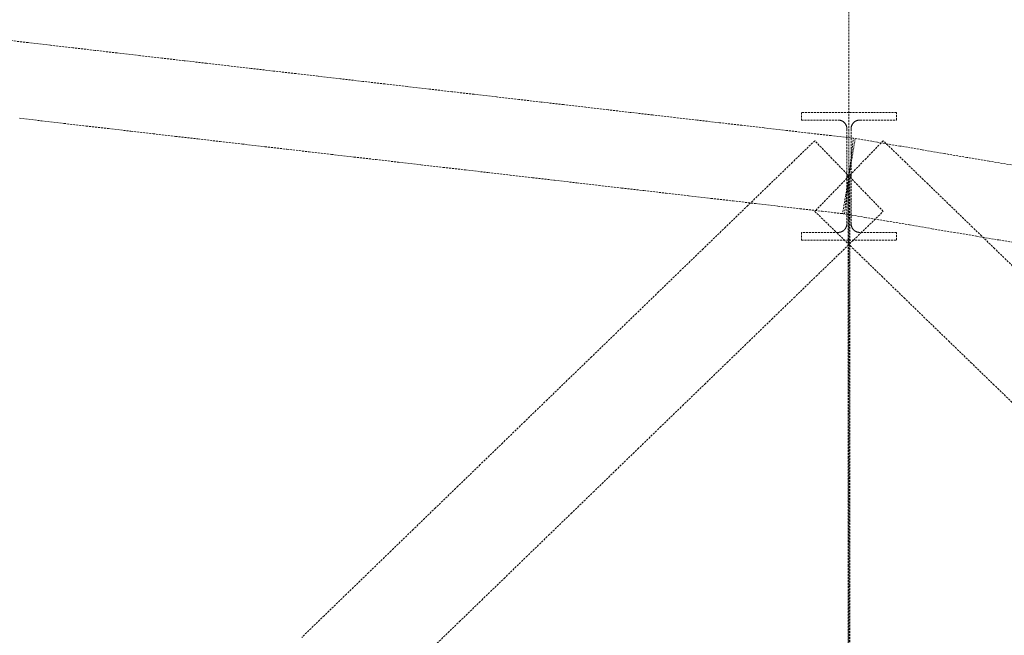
# Model space of a CAD drawing. Header units: millimetres. Extents: x -176817 to 571382, y -58489 to 156123.
# Tile 238 of 256: x 162797 to 165901, y 109719 to 111659. Entities that reach past the tile are written whole.
import ezdxf

# ---------------------------------------------------------------- set-up
doc = ezdxf.new("R2010")
doc.units = ezdxf.units.MM
doc.header["$LTSCALE"] = 0.2
doc.linetypes.add('HIDDEN', pattern=[9.525, 6.35, -3.175])
doc.layers.add('-AAA Podkład', color=252, linetype='Continuous', lineweight=13)

msp = doc.modelspace()

# ---------------------------------------------------------------- linework, layer by layer
at = {"layer": '-AAA Podkład', "linetype": 'HIDDEN', "ltscale": 5}
msp.add_line((165410.9118, 154623.4714), (165410.9118, 103624.3027), dxfattribs=at)
for points in [[(165397.1055, 111046.8377), (165404.0086, 111106.4393), (165410.9118, 111166.0408), (165417.815, 111225.6424), (165424.7182, 111285.244), (165354.4057, 111293.3877), (165284.0932, 111301.5315), (165213.7807, 111309.6752), (165143.4682, 111317.819), (165073.1557, 111325.9627), (165002.8432, 111334.1065), (164932.5307, 111342.2502), (164862.2182, 111350.394), (164791.9057, 111358.5377), (164721.5932, 111366.6815), (164651.2807, 111374.8252), (164580.9682, 111382.969), (164510.6557, 111391.1127), (164440.3432, 111399.2565), (164370.0307, 111407.4002), (164299.7182, 111415.544), (164229.4057, 111423.6877), (164159.0932, 111431.8315), (164088.7807, 111439.9752), (164018.4682, 111448.119), (163948.1557, 111456.2627), (163877.8432, 111464.4065), (163807.5307, 111472.5502), (163737.2182, 111480.694), (163666.9057, 111488.8377), (163596.5932, 111496.9815), (163526.2807, 111505.1252), (163455.9682, 111513.269), (163385.6557, 111521.4127), (163315.3432, 111529.5565), (163245.0307, 111537.7002), (163174.7182, 111545.844), (163104.4057, 111553.9877), (163034.0932, 111562.1315), (162963.7807, 111570.2752), (162893.4682, 111578.419), (162823.1557, 111586.5627), (162752.8432, 111594.7065)], [(162795.543, 111348.1565), (162865.8555, 111340.0127), (162936.168, 111331.869), (163006.4805, 111323.7252), (163076.793, 111315.5815), (163147.1055, 111307.4377), (163217.418, 111299.294), (163287.7305, 111291.1502), (163358.043, 111283.0065), (163428.3555, 111274.8627), (163498.668, 111266.719), (163568.9805, 111258.5752), (163639.293, 111250.4315), (163709.6055, 111242.2877), (163779.918, 111234.144), (163850.2305, 111226.0002), (163920.543, 111217.8565), (163990.8555, 111209.7127), (164061.168, 111201.569), (164131.4805, 111193.4252), (164201.793, 111185.2815), (164272.1055, 111177.1377), (164342.418, 111168.994), (164412.7305, 111160.8502), (164483.043, 111152.7065), (164553.3555, 111144.5627), (164623.668, 111136.419), (164693.9805, 111128.2752), (164764.293, 111120.1315), (164834.6055, 111111.9877), (164904.918, 111103.844), (164975.2305, 111095.7002), (165045.543, 111087.5565), (165115.8555, 111079.4127), (165186.168, 111071.269), (165256.4805, 111063.1252), (165326.793, 111054.9815), (165397.1055, 111046.8377)], [(165417.6618, 111166.0408), (165417.6618, 111240.6945), (165417.6618, 111315.3482), (165417.67, 111316.0122), (165417.6943, 111316.6756), (165417.7349, 111317.3379), (165417.7917, 111317.999), (165417.8647, 111318.6584), (165417.9538, 111319.316), (165418.0589, 111319.9714), (165418.1802, 111320.6243), (165418.3172, 111321.2732), (165418.47, 111321.9184), (165418.6385, 111322.5594), (165418.8226, 111323.196), (165419.0222, 111323.828), (165419.2373, 111324.4549), (165419.4676, 111325.0766), (165419.7132, 111325.6927), (165419.9743, 111326.3035), (165420.25, 111326.9074), (165420.5404, 111327.5041), (165420.8453, 111328.0935), (165421.1646, 111328.6752), (165421.498, 111329.2491), (165421.8456, 111329.8147), (165422.2071, 111330.3719), (165422.5817, 111330.9195), (165422.9694, 111331.4575), (165423.3702, 111331.9856), (165423.7837, 111332.5038), (165424.2097, 111333.0116), (165424.6482, 111333.5089), (165425.0988, 111333.9955), (165425.5615, 111334.471), (165426.0358, 111334.9351), (165426.5211, 111335.3873), (165427.0172, 111335.8273), (165427.5238, 111336.2548), (165428.0408, 111336.6699), (165428.568, 111337.0721), (165429.105, 111337.4615), (165429.6517, 111337.8377), (165430.2077, 111338.2005), (165430.7722, 111338.5493), (165431.3449, 111338.8841), (165431.9256, 111339.2047), (165432.514, 111339.5108), (165433.1099, 111339.8025), (165433.7129, 111340.0795), (165434.3228, 111340.3417), (165434.9384, 111340.5886), (165435.5597, 111340.8202), (165436.1862, 111341.0363), (165436.8178, 111341.237), (165437.454, 111341.422), (165438.0948, 111341.5914), (165438.7397, 111341.7451), (165439.3886, 111341.8829), (165440.0411, 111342.0048), (165440.6961, 111342.1105), (165441.3533, 111342.2), (165442.0124, 111342.2733), (165442.6731, 111342.3304), (165443.3351, 111342.3712), (165443.9981, 111342.3957), (165444.6618, 111342.4039), (165502.7868, 111342.4039), (165560.9118, 111342.4039), (165560.9118, 111366.4534), (165485.9118, 111366.4534), (165410.9118, 111366.4534), (165335.9118, 111366.4534), (165260.9118, 111366.4534), (165260.9118, 111342.4039), (165319.0368, 111342.4039), (165377.1618, 111342.4039), (165377.8259, 111342.3957), (165378.4893, 111342.3712), (165379.1517, 111342.3303), (165379.8127, 111342.2732), (165380.4722, 111342.1998), (165381.1297, 111342.1102), (165381.785, 111342.0043), (165382.4379, 111341.8823), (165383.0866, 111341.7445), (165383.7316, 111341.5908), (165384.3723, 111341.4213), (165385.0086, 111341.2361), (165385.6402, 111341.0354), (165386.2667, 111340.8192), (165386.8879, 111340.5875), (165387.5035, 111340.3406), (165388.1137, 111340.0782), (165388.717, 111339.801), (165389.313, 111339.5091), (165389.9016, 111339.2027), (165390.4825, 111338.882), (165391.0554, 111338.547), (165391.6201, 111338.1979), (165392.1763, 111337.8348), (165392.7228, 111337.4586), (165393.2596, 111337.0692), (165393.7866, 111336.6669), (165394.3035, 111336.2518), (165394.81, 111335.8242), (165395.306, 111335.3842), (165395.7911, 111334.9321), (165396.2652, 111334.468), (165396.7279, 111333.9922), (165397.1785, 111333.5055), (165397.617, 111333.008), (165398.043, 111332.5001), (165398.4565, 111331.9818), (165398.8572, 111331.4535), (165399.2449, 111330.9153), (165399.6195, 111330.3675), (165399.9807, 111329.8105), (165400.328, 111329.2451), (165400.6612, 111328.6714), (165400.9803, 111328.0899), (165401.285, 111327.5007), (165401.5752, 111326.9041), (165401.8507, 111326.3005), (165402.1115, 111325.69), (165402.3571, 111325.0738), (165402.5874, 111324.4521), (165402.8023, 111323.8252), (165403.0019, 111323.1933), (165403.1859, 111322.5567), (165403.3543, 111321.9157), (165403.507, 111321.2706), (165403.644, 111320.6216), (165403.7651, 111319.969), (165403.8702, 111319.314), (165403.9592, 111318.6567), (165404.0321, 111317.9976), (165404.0888, 111317.3369), (165404.1293, 111316.6749), (165404.1537, 111316.0119), (165404.1618, 111315.3482), (165404.1618, 111240.6945), (165404.1618, 111166.0408), (165417.6618, 111166.0408)], [(165518.7119, 111054.6669), (165464.8119, 111110.3539), (165410.9118, 111166.0408), (165357.0118, 111221.7278), (165303.1118, 111277.4148), (165232.7993, 111209.3585), (165162.4868, 111141.3023), (165092.1743, 111073.246), (165021.8618, 111005.1898), (164951.5493, 110937.1335), (164881.2368, 110869.0773), (164810.9243, 110801.021), (164740.6118, 110732.9648), (164670.2993, 110664.9085), (164599.9868, 110596.8523), (164529.6743, 110528.796), (164459.3618, 110460.7398), (164389.0493, 110392.6835), (164318.7368, 110324.6273), (164248.4243, 110256.571), (164178.1118, 110188.5148), (164107.7993, 110120.4585), (164037.4868, 110052.4023), (163967.1743, 109984.346), (163896.8618, 109916.2898), (163826.5493, 109848.2335), (163756.2368, 109780.1773), (163685.9243, 109712.121)], [(165940.5869, 110869.0773), (165870.2744, 110937.1335), (165799.9619, 111005.1898), (165729.6494, 111073.246), (165659.3369, 111141.3023), (165589.0244, 111209.3585), (165518.7119, 111277.4148), (165464.8119, 111221.7278), (165410.9118, 111166.0408), (165357.0118, 111110.3539), (165303.1118, 111054.6669), (165373.4243, 110986.6107), (165443.7368, 110918.5544), (165514.0493, 110850.4982), (165584.3618, 110782.4419), (165654.6743, 110714.3857), (165724.9868, 110646.3294), (165795.2993, 110578.2732), (165865.6118, 110510.2169), (165935.9243, 110442.1607)], [(165923.1009, 111201.1606), (165852.7884, 111213.0465), (165782.4759, 111224.9325), (165712.1634, 111236.8184), (165641.8509, 111248.7044), (165571.5384, 111260.5903), (165501.2259, 111272.4762), (165430.9134, 111284.3622), (165420.9126, 111225.2015), (165410.9118, 111166.0408), (165400.911, 111106.8802), (165390.9103, 111047.7195), (165461.2228, 111035.8336), (165531.5353, 111023.9476), (165601.8478, 111012.0617), (165672.1603, 111000.1758), (165742.4728, 110988.2898), (165812.7853, 110976.4039), (165883.0978, 110964.5179), (165953.4103, 110952.632)], [(165560.9118, 110964.2662), (165560.9118, 110988.4792), (165502.7868, 110988.4792), (165444.6618, 110988.4792), (165443.9956, 110988.4874), (165443.3301, 110988.5123), (165442.6657, 110988.5537), (165442.0026, 110988.6116), (165441.3411, 110988.686), (165440.6816, 110988.7768), (165440.0244, 110988.884), (165439.3696, 110989.0075), (165438.7185, 110989.1473), (165438.0713, 110989.3031), (165437.4284, 110989.4749), (165436.79, 110989.6626), (165436.1564, 110989.866), (165435.5281, 110990.0851), (165434.9051, 110990.3198), (165434.2879, 110990.57), (165433.6776, 110990.8352), (165433.0743, 110991.1153), (165432.4783, 110991.4101), (165431.8898, 110991.7195), (165431.3092, 110992.0433), (165430.7367, 110992.3814), (165430.1725, 110992.7337), (165429.6169, 110993.1), (165429.07, 110993.4801), (165428.5328, 110993.8735), (165428.0057, 110994.2799), (165427.4888, 110994.6991), (165426.9824, 110995.1309), (165426.4867, 110995.575), (165426.0019, 110996.0313), (165425.5283, 110996.4996), (165425.0661, 110996.9796), (165424.616, 110997.4705), (165424.1783, 110997.9722), (165423.7531, 110998.4843), (165423.3405, 110999.0067), (165422.9408, 110999.5391), (165422.5541, 111000.0813), (165422.1805, 111000.6331), (165421.8209, 111001.1933), (165421.4753, 111001.7619), (165421.1436, 111002.3385), (165420.8262, 111002.9231), (165420.5231, 111003.5151), (165420.2344, 111004.1145), (165419.9603, 111004.7208), (165419.701, 111005.3339), (165419.4564, 111005.9538), (165419.227, 111006.5792), (165419.0129, 111007.2098), (165418.8143, 111007.8453), (165418.6312, 111008.4854), (165418.4636, 111009.1299), (165418.3117, 111009.7785), (165418.1755, 111010.4308), (165418.0553, 111011.0853), (165417.9511, 111011.7423), (165417.8628, 111012.4014), (165417.7905, 111013.0623), (165417.7343, 111013.7249), (165417.694, 111014.3886), (165417.6699, 111015.0533), (165417.6618, 111015.7187), (165417.6618, 111090.8798), (165417.6618, 111166.0408), (165404.1618, 111166.0408), (165404.1618, 111090.8798), (165404.1618, 111015.7187), (165404.1538, 111015.0528), (165404.1296, 111014.3875), (165404.0893, 111013.7232), (165404.0329, 111013.0601), (165403.9605, 111012.3986), (165403.8721, 111011.739), (165403.7677, 111011.0815), (165403.6473, 111010.4265), (165403.5111, 111009.7746), (165403.3592, 111009.1265), (165403.1917, 111008.4824), (165403.0085, 111007.8426), (165402.81, 111007.2075), (165402.596, 111006.5773), (165402.3667, 111005.9523), (165402.1222, 111005.3328), (165401.8626, 111004.7192), (165401.5883, 111004.1124), (165401.2993, 111003.5126), (165400.9959, 111002.9202), (165400.6782, 111002.3353), (165400.3462, 111001.7582), (165400.0002, 111001.1892), (165399.6402, 111000.6286), (165399.2672, 111000.0778), (165398.881, 110999.5365), (165398.4818, 110999.005), (165398.0699, 110998.4834), (165397.6453, 110997.972), (165397.2082, 110997.4712), (165396.7589, 110996.981), (165396.2976, 110996.5018), (165395.8238, 110996.0333), (165395.3389, 110995.5768), (165394.8431, 110995.1325), (165394.3366, 110994.7006), (165393.8196, 110994.2813), (165393.2924, 110993.8747), (165392.7552, 110993.4812), (165392.2081, 110993.1008), (165391.6523, 110992.7344), (165391.0878, 110992.382), (165390.515, 110992.0437), (165389.9341, 110991.7197), (165389.3454, 110991.4101), (165388.7491, 110991.1151), (165388.1455, 110990.8349), (165387.5349, 110990.5697), (165386.9172, 110990.3193), (165386.2937, 110990.0845), (165385.6649, 110989.8652), (165385.0309, 110989.6617), (165384.392, 110989.474), (165383.7486, 110989.3021), (165383.1008, 110989.1463), (165382.4491, 110989.0065), (165381.795, 110988.8832), (165381.1383, 110988.7762), (165380.4794, 110988.6856), (165379.8186, 110988.6113), (165379.1561, 110988.5536), (165378.4923, 110988.5122), (165377.8274, 110988.4874), (165377.1618, 110988.4792), (165319.0368, 110988.4792), (165260.9118, 110988.4792), (165260.9118, 110964.2662), (165335.9118, 110964.2662), (165410.9118, 110964.2662), (165485.9118, 110964.2662), (165560.9118, 110964.2662)], [(165407.9118, 111166.0408), (165407.9118, 111097.9846), (165407.9118, 111029.9283), (165407.9118, 110961.8721), (165407.9118, 110893.8158), (165407.9118, 110825.7596), (165407.9118, 110757.7033), (165407.9118, 110689.6471), (165407.9118, 110621.5908), (165407.9118, 110553.5346), (165407.9118, 110485.4783), (165407.9118, 110417.4221), (165407.9118, 110349.3658), (165407.9118, 110281.3096), (165407.9118, 110213.2533), (165407.9118, 110145.1971), (165407.9118, 110077.1408), (165407.9118, 110009.0846), (165407.9118, 109941.0283), (165407.9118, 109872.9721), (165407.9118, 109804.9158), (165407.9118, 109736.8596), (165407.9118, 109668.8033)], [(165413.9118, 109668.8033), (165413.9118, 109736.8596), (165413.9118, 109804.9158), (165413.9118, 109872.9721), (165413.9118, 109941.0283), (165413.9118, 110009.0846), (165413.9118, 110077.1408), (165413.9118, 110145.1971), (165413.9118, 110213.2533), (165413.9118, 110281.3096), (165413.9118, 110349.3658), (165413.9118, 110417.4221), (165413.9118, 110485.4783), (165413.9118, 110553.5346), (165413.9118, 110621.5908), (165413.9118, 110689.6471), (165413.9118, 110757.7033), (165413.9118, 110825.7596), (165413.9118, 110893.8158), (165413.9118, 110961.8721), (165413.9118, 111029.9283), (165413.9118, 111097.9846), (165413.9118, 111166.0408), (165407.9118, 111166.0408)], [(164112.4619, 109693.5419), (164182.7744, 109761.5982), (164253.0869, 109829.6544), (164323.3994, 109897.7107), (164393.7119, 109965.7669), (164464.0244, 110033.8232), (164534.3369, 110101.8794), (164604.6494, 110169.9357), (164674.9619, 110237.9919), (164745.2744, 110306.0482), (164815.5869, 110374.1044), (164885.8994, 110442.1607), (164956.2119, 110510.2169), (165026.5244, 110578.2732), (165096.8369, 110646.3294), (165167.1494, 110714.3857), (165237.4619, 110782.4419), (165307.7744, 110850.4982), (165378.0869, 110918.5544), (165448.3994, 110986.6107), (165518.7119, 111054.6669)]]:
    msp.add_lwpolyline(points, dxfattribs=at)

doc.saveas('drawing.dxf')
